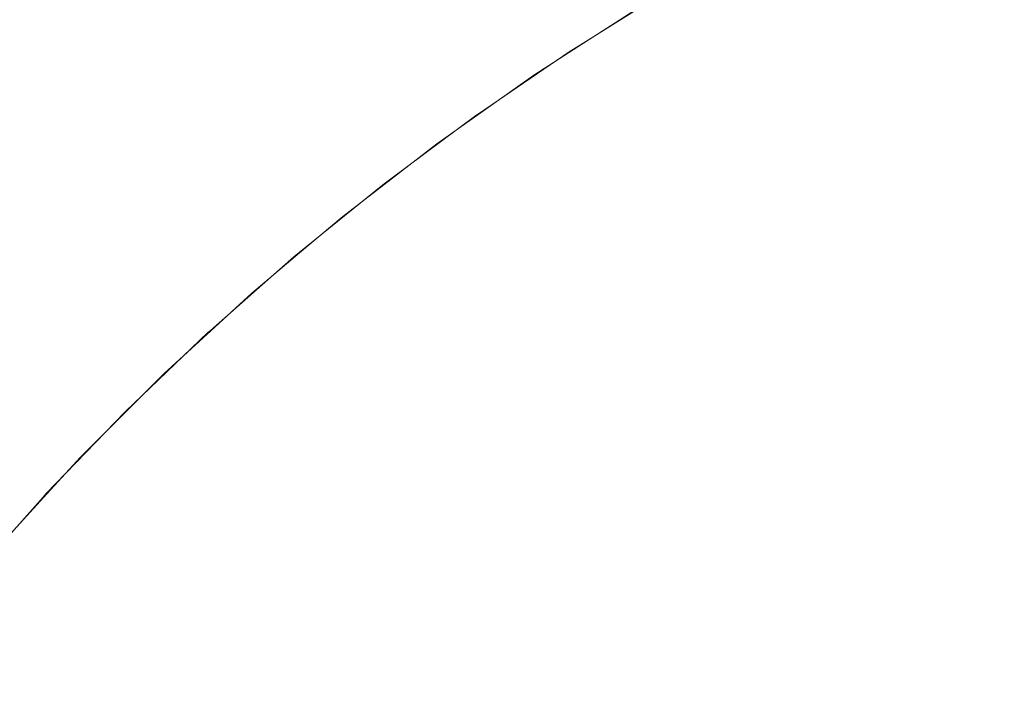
# Model space of a CAD drawing. Header units: centimetres. Extents: x -25.9 to 27.4, y -21.7 to -19.9.
# Tile 153 of 202: x 9.5382 to 9.5733, y -19.8992 to -19.8752. Entities that reach past the tile are written whole.
import ezdxf

# ---------------------------------------------------------------- set-up
doc = ezdxf.new("R2010")
doc.units = ezdxf.units.CM
doc.header["$LTSCALE"] = 2.54
doc.layers.add('Lucido design-1', color=7, linetype='Continuous')

# ---------------------------------------------------------------- blocks, each defined once
blk = doc.blocks.new('Gruppo-5-1')
at = {"color": 7, "linetype": 'Continuous', "lineweight": 9}
for points, invisible_edges in [([(9.564811, -19.874599, 875.70063), (9.568479, -19.872651, 875.70063), (9.568902, -19.87349, 875.696612), (9.565269, -19.87542, 875.696612)], 15), ([(9.569398, -19.874476, 875.692639), (9.573067, -19.872723, 875.692639), (9.573588, -19.873876, 875.688718), (9.569968, -19.875606, 875.688718)], 15), ([(9.560277, -19.875155, 875.712891), (9.563925, -19.873014, 875.712891), (9.564138, -19.873395, 875.708777), (9.560506, -19.875526, 875.708777)], 15), ([(9.560506, -19.875526, 875.708777), (9.564138, -19.873395, 875.708777), (9.564434, -19.873924, 875.704687), (9.560824, -19.876042, 875.704687)], 15), ([(9.565269, -19.87542, 875.696612), (9.568902, -19.87349, 875.696612), (9.569398, -19.874476, 875.692639), (9.565808, -19.876383, 875.692639)], 15), ([(-25.787481, -19.873788, 876.372053), (-25.787481, -19.87567, 876.375108), (27.312519, -19.87567, 876.375108), (27.312519, -19.873788, 876.372053)], 10), ([(9.560824, -19.876042, 875.704687), (9.564434, -19.873924, 875.704687), (9.564811, -19.874599, 875.70063), (9.56123, -19.876701, 875.70063)], 15), ([(9.569968, -19.875606, 875.688718), (9.573588, -19.873876, 875.688718), (9.574175, -19.875174, 875.684856), (9.570609, -19.876877, 875.684856)], 15), ([(9.535751, -19.874138, 876.004674), (9.539174, -19.874138, 875.999368), (9.536215, -19.87631, 875.997546), (9.532871, -19.87631, 876.002728)], 15), ([(9.539174, -19.874138, 875.999368), (9.54237, -19.874138, 875.993923), (9.539336, -19.87631, 875.992228), (9.536215, -19.87631, 875.997546)], 15), ([(9.54237, -19.874138, 875.993923), (9.545332, -19.874138, 875.988346), (9.542229, -19.87631, 875.986782), (9.539336, -19.87631, 875.992228)], 15), ([(9.545332, -19.874138, 875.988346), (9.548054, -19.874138, 875.982649), (9.544888, -19.87631, 875.981218), (9.542229, -19.87631, 875.986782)], 15), ([(9.548054, -19.874138, 875.982649), (9.550532, -19.874138, 875.976842), (9.547308, -19.87631, 875.975546), (9.544888, -19.87631, 875.981218)], 15), ([(9.550532, -19.874138, 875.976842), (9.552761, -19.874138, 875.970934), (9.549485, -19.87631, 875.969777), (9.547308, -19.87631, 875.975546)], 15), ([(9.552761, -19.874138, 875.970934), (9.554738, -19.874138, 875.964938), (9.551415, -19.87631, 875.96392), (9.549485, -19.87631, 875.969777)], 15), ([(9.554738, -19.874138, 875.964938), (9.556458, -19.874138, 875.958862), (9.553096, -19.87631, 875.957987), (9.551415, -19.87631, 875.96392)], 15), ([(9.556458, -19.874138, 875.958862), (9.557919, -19.874138, 875.95272), (9.554522, -19.87631, 875.951988), (9.553096, -19.87631, 875.957987)], 15), ([(9.557919, -19.874138, 875.95272), (9.559118, -19.874138, 875.94652), (9.555693, -19.87631, 875.945933), (9.554522, -19.87631, 875.951988)], 15), ([(9.559118, -19.874138, 875.94652), (9.560053, -19.874138, 875.940276), (9.556606, -19.87631, 875.939835), (9.555693, -19.87631, 875.945933)], 15), ([(9.560053, -19.874138, 875.940276), (9.560722, -19.874138, 875.933997), (9.55726, -19.87631, 875.933703), (9.556606, -19.87631, 875.939835)], 15), ([(9.560722, -19.874138, 875.933997), (9.561124, -19.874138, 875.927696), (9.557652, -19.87631, 875.927549), (9.55726, -19.87631, 875.933703)], 15), ([(9.557652, -19.87631, 875.927549), (9.561124, -19.874138, 875.927696), (9.561258, -19.874138, 875.921383), (9.558282, -19.875998, 875.921383)], 11), ([(9.558282, -19.875998, 875.921383), (9.561258, -19.874138, 875.921383), (9.560088, -19.874847, 875.721383)], 10), ([(9.56123, -19.876701, 875.70063), (9.564811, -19.874599, 875.70063), (9.565269, -19.87542, 875.696612), (9.561722, -19.877501, 875.696612)], 15), ([(9.565808, -19.876383, 875.692639), (9.569398, -19.874476, 875.692639), (9.569968, -19.875606, 875.688718), (9.566425, -19.877488, 875.688718)], 15), ([(9.558289, -19.876008, 875.721383), (9.560088, -19.874847, 875.721383), (9.560138, -19.874928, 875.717024), (9.556575, -19.877228, 875.717024)], 14), ([(9.556575, -19.877228, 875.717024), (9.560138, -19.874928, 875.717024), (9.560277, -19.875155, 875.712891), (9.556724, -19.877448, 875.712891)], 15), ([(9.560088, -19.874847, 875.721383), (9.558289, -19.876008, 875.721383), (9.558282, -19.875998, 875.921383)], 10), ([(9.556724, -19.877448, 875.712891), (9.560277, -19.875155, 875.712891), (9.560506, -19.875526, 875.708777), (9.556968, -19.87781, 875.708777)], 15), ([(9.561722, -19.877501, 875.696612), (9.565269, -19.87542, 875.696612), (9.565808, -19.876383, 875.692639), (9.562301, -19.878441, 875.692639)], 15), ([(9.570609, -19.876877, 875.684856), (9.574175, -19.875174, 875.684856), (9.574826, -19.876614, 875.68106), (9.571321, -19.878289, 875.68106)], 15), ([(27.312519, -19.875989, 876.375625), (27.312519, -19.87567, 876.375108), (-25.787481, -19.87567, 876.375108), (-25.787481, -19.875989, 876.375625)], 10), ([(9.556968, -19.87781, 875.708777), (9.560506, -19.875526, 875.708777), (9.560824, -19.876042, 875.704687), (9.557307, -19.878312, 875.704687)], 15), ([(9.566425, -19.877488, 875.688718), (9.569968, -19.875606, 875.688718), (9.570609, -19.876877, 875.684856), (9.567119, -19.878731, 875.684856)], 15), ([(-25.787481, -19.875989, 876.375625), (-25.787481, -19.878092, 876.378736), (27.312519, -19.878092, 876.378736), (27.312519, -19.875989, 876.375625)], 10), ([(9.557783, -19.87631, 875.921383), (9.558282, -19.875998, 875.921383), (9.558289, -19.876008, 875.721383), (9.556521, -19.877149, 875.721383)], 10), ([(9.556575, -19.877228, 875.717024), (9.556521, -19.877149, 875.721383), (9.558289, -19.876008, 875.721383)], 9), ([(9.557307, -19.878312, 875.704687), (9.560824, -19.876042, 875.704687), (9.56123, -19.876701, 875.70063), (9.55774, -19.878953, 875.70063)], 15), ([(9.558282, -19.875998, 875.921383), (9.557783, -19.87631, 875.921383), (9.557652, -19.87631, 875.927549)], 10), ([(9.536215, -19.87631, 875.997546), (9.539336, -19.87631, 875.992228), (9.536386, -19.878621, 875.99058), (9.533337, -19.878621, 875.995774)], 15), ([(9.539336, -19.87631, 875.992228), (9.542229, -19.87631, 875.986782), (9.539211, -19.878621, 875.98526), (9.536386, -19.878621, 875.99058)], 15), ([(9.542229, -19.87631, 875.986782), (9.544888, -19.87631, 875.981218), (9.541808, -19.878621, 875.979826), (9.539211, -19.878621, 875.98526)], 15), ([(9.544888, -19.87631, 875.981218), (9.547308, -19.87631, 875.975546), (9.544171, -19.878621, 875.974286), (9.541808, -19.878621, 875.979826)], 15), ([(9.547308, -19.87631, 875.975546), (9.549485, -19.87631, 875.969777), (9.546298, -19.878621, 875.968651), (9.544171, -19.878621, 875.974286)], 15), ([(9.549485, -19.87631, 875.969777), (9.551415, -19.87631, 875.96392), (9.548184, -19.878621, 875.96293), (9.546298, -19.878621, 875.968651)], 15), ([(9.551415, -19.87631, 875.96392), (9.553096, -19.87631, 875.957987), (9.549825, -19.878621, 875.957135), (9.548184, -19.878621, 875.96293)], 15), ([(9.553096, -19.87631, 875.957987), (9.554522, -19.87631, 875.951988), (9.551218, -19.878621, 875.951275), (9.549825, -19.878621, 875.957135)], 15), ([(9.554522, -19.87631, 875.951988), (9.555693, -19.87631, 875.945933), (9.552362, -19.878621, 875.945362), (9.551218, -19.878621, 875.951275)], 15), ([(9.555693, -19.87631, 875.945933), (9.556606, -19.87631, 875.939835), (9.553254, -19.878621, 875.939405), (9.552362, -19.878621, 875.945362)], 15), ([(9.556606, -19.87631, 875.939835), (9.55726, -19.87631, 875.933703), (9.553892, -19.878621, 875.933416), (9.553254, -19.878621, 875.939405)], 15), ([(9.55726, -19.87631, 875.933703), (9.557652, -19.87631, 875.927549), (9.554275, -19.878621, 875.927405), (9.553892, -19.878621, 875.933416)], 15), ([(9.554275, -19.878621, 875.927405), (9.557652, -19.87631, 875.927549), (9.557783, -19.87631, 875.921383), (9.554802, -19.878348, 875.921383)], 11), ([(9.554802, -19.878348, 875.921383), (9.557783, -19.87631, 875.921383), (9.556521, -19.877149, 875.721383)], 10), ([(9.562301, -19.878441, 875.692639), (9.565808, -19.876383, 875.692639), (9.566425, -19.877488, 875.688718), (9.562964, -19.879518, 875.688718)], 15), ([(9.55774, -19.878953, 875.70063), (9.56123, -19.876701, 875.70063), (9.561722, -19.877501, 875.696612), (9.558267, -19.879731, 875.696612)], 15), ([(9.567119, -19.878731, 875.684856), (9.570609, -19.876877, 875.684856), (9.571321, -19.878289, 875.68106), (9.56789, -19.880111, 875.68106)], 15), ([(9.571321, -19.878289, 875.68106), (9.574826, -19.876614, 875.68106), (9.57554, -19.878194, 875.677334), (9.572101, -19.879837, 875.677334)], 15), ([(9.556575, -19.877228, 875.717024), (9.553112, -19.879677, 875.717024), (9.553055, -19.8796, 875.721383), (9.55481, -19.87836, 875.721383)], 11), ([(9.553112, -19.879677, 875.717024), (9.556575, -19.877228, 875.717024), (9.556724, -19.877448, 875.712891), (9.55327, -19.879891, 875.712891)], 15), ([(9.556521, -19.877149, 875.721383), (9.55481, -19.87836, 875.721383), (9.554802, -19.878348, 875.921383)], 10), ([(9.55481, -19.87836, 875.721383), (9.556521, -19.877149, 875.721383), (9.556575, -19.877228, 875.717024)], 10), ([(9.55327, -19.879891, 875.712891), (9.556724, -19.877448, 875.712891), (9.556968, -19.87781, 875.708777), (9.55353, -19.880242, 875.708777)], 15), ([(9.558267, -19.879731, 875.696612), (9.561722, -19.877501, 875.696612), (9.562301, -19.878441, 875.692639), (9.558885, -19.880646, 875.692639)], 15), ([(9.562964, -19.879518, 875.688718), (9.566425, -19.877488, 875.688718), (9.567119, -19.878731, 875.684856), (9.563711, -19.880731, 875.684856)], 15), ([(9.55353, -19.880242, 875.708777), (9.556968, -19.87781, 875.708777), (9.557307, -19.878312, 875.704687), (9.55389, -19.880729, 875.704687)], 15), ([(27.312519, -19.878341, 876.379106), (27.312519, -19.878092, 876.378736), (-25.787481, -19.878092, 876.378736), (-25.787481, -19.878341, 876.379106)], 10), ([(9.572101, -19.879837, 875.677334), (9.57554, -19.878194, 875.677334), (9.576316, -19.87991, 875.673687), (9.572949, -19.881519, 875.673687)], 15), ([(-25.787481, -19.878341, 876.379106), (-25.787481, -19.880669, 876.382256), (27.312519, -19.880669, 876.382256), (27.312519, -19.878341, 876.379106)], 10), ([(9.536386, -19.878621, 875.99058), (9.539211, -19.878621, 875.98526), (9.536282, -19.881066, 875.983784), (9.533522, -19.881066, 875.98898)], 15), ([(9.539211, -19.878621, 875.98526), (9.541808, -19.878621, 875.979826), (9.538819, -19.881066, 875.978475), (9.536282, -19.881066, 875.983784)], 15), ([(9.541808, -19.878621, 875.979826), (9.544171, -19.878621, 875.974286), (9.541128, -19.881066, 875.973063), (9.538819, -19.881066, 875.978475)], 15), ([(9.544171, -19.878621, 875.974286), (9.546298, -19.878621, 875.968651), (9.543206, -19.881066, 875.967558), (9.541128, -19.881066, 875.973063)], 15), ([(9.546298, -19.878621, 875.968651), (9.548184, -19.878621, 875.96293), (9.545048, -19.881066, 875.96197), (9.543206, -19.881066, 875.967558)], 15), ([(9.548184, -19.878621, 875.96293), (9.549825, -19.878621, 875.957135), (9.546651, -19.881066, 875.956309), (9.545048, -19.881066, 875.96197)], 15), ([(9.549825, -19.878621, 875.957135), (9.551218, -19.878621, 875.951275), (9.548012, -19.881066, 875.950585), (9.546651, -19.881066, 875.956309)], 15), ([(9.551218, -19.878621, 875.951275), (9.552362, -19.878621, 875.945362), (9.54913, -19.881066, 875.944808), (9.548012, -19.881066, 875.950585)], 15), ([(9.552362, -19.878621, 875.945362), (9.553254, -19.878621, 875.939405), (9.550001, -19.881066, 875.938989), (9.54913, -19.881066, 875.944808)], 15), ([(9.553254, -19.878621, 875.939405), (9.553892, -19.878621, 875.933416), (9.550624, -19.881066, 875.933138), (9.550001, -19.881066, 875.938989)], 15), ([(9.553892, -19.878621, 875.933416), (9.554275, -19.878621, 875.927405), (9.550998, -19.881066, 875.927266), (9.550624, -19.881066, 875.933138)], 15), ([(9.550998, -19.881066, 875.927266), (9.554275, -19.878621, 875.927405), (9.554403, -19.878621, 875.921383), (9.551419, -19.880845, 875.921383)], 11), ([(9.551419, -19.880845, 875.921383), (9.554403, -19.878621, 875.921383), (9.553055, -19.8796, 875.721383)], 10), ([(9.554403, -19.878621, 875.921383), (9.554802, -19.878348, 875.921383), (9.55481, -19.87836, 875.721383), (9.553055, -19.8796, 875.721383)], 10), ([(9.55389, -19.880729, 875.704687), (9.557307, -19.878312, 875.704687), (9.55774, -19.878953, 875.70063), (9.55435, -19.881351, 875.70063)], 15), ([(9.554802, -19.878348, 875.921383), (9.554403, -19.878621, 875.921383), (9.554275, -19.878621, 875.927405)], 10), ([(9.558885, -19.880646, 875.692639), (9.562301, -19.878441, 875.692639), (9.562964, -19.879518, 875.688718), (9.559593, -19.881694, 875.688718)], 15), ([(9.56789, -19.880111, 875.68106), (9.571321, -19.878289, 875.68106), (9.572101, -19.879837, 875.677334), (9.568736, -19.881625, 875.677334)], 15), ([(9.55435, -19.881351, 875.70063), (9.55774, -19.878953, 875.70063), (9.558267, -19.879731, 875.696612), (9.554909, -19.882106, 875.696612)], 15), ([(9.563711, -19.880731, 875.684856), (9.567119, -19.878731, 875.684856), (9.56789, -19.880111, 875.68106), (9.56454, -19.882077, 875.68106)], 15), ([(9.553112, -19.879677, 875.717024), (9.549757, -19.88227, 875.717024), (9.549697, -19.882196, 875.721383), (9.551429, -19.880858, 875.721383)], 11), ([(9.549757, -19.88227, 875.717024), (9.553112, -19.879677, 875.717024), (9.55327, -19.879891, 875.712891), (9.549924, -19.882477, 875.712891)], 15), ([(9.553055, -19.8796, 875.721383), (9.551429, -19.880858, 875.721383), (9.551419, -19.880845, 875.921383)], 10), ([(9.551429, -19.880858, 875.721383), (9.553055, -19.8796, 875.721383), (9.553112, -19.879677, 875.717024)], 10), ([(9.559593, -19.881694, 875.688718), (9.562964, -19.879518, 875.688718), (9.563711, -19.880731, 875.684856), (9.560391, -19.882874, 875.684856)], 15), ([(9.549924, -19.882477, 875.712891), (9.55327, -19.879891, 875.712891), (9.55353, -19.880242, 875.708777), (9.550198, -19.882817, 875.708777)], 15), ([(9.554909, -19.882106, 875.696612), (9.558267, -19.879731, 875.696612), (9.558885, -19.880646, 875.692639), (9.555565, -19.882993, 875.692639)], 15), ([(9.568736, -19.881625, 875.677334), (9.572101, -19.879837, 875.677334), (9.572949, -19.881519, 875.673687), (9.569654, -19.883269, 875.673687)], 15), ([(9.572949, -19.881519, 875.673687), (9.576316, -19.87991, 875.673687), (9.577152, -19.88176, 875.670122), (9.573863, -19.883331, 875.670122)], 15), ([(9.550198, -19.882817, 875.708777), (9.55353, -19.880242, 875.708777), (9.55389, -19.880729, 875.704687), (9.550579, -19.883288, 875.704687)], 15), ([(9.56454, -19.882077, 875.68106), (9.56789, -19.880111, 875.68106), (9.568736, -19.881625, 875.677334), (9.565449, -19.883553, 875.677334)], 15), ([(27.312519, -19.88084, 876.382487), (27.312519, -19.880669, 876.382256), (-25.787481, -19.880669, 876.382256), (-25.787481, -19.88084, 876.382487)], 10), ([(9.550579, -19.883288, 875.704687), (9.55389, -19.880729, 875.704687), (9.55435, -19.881351, 875.70063), (9.551065, -19.88389, 875.70063)], 15), ([(9.555565, -19.882993, 875.692639), (9.558885, -19.880646, 875.692639), (9.559593, -19.881694, 875.688718), (9.556317, -19.884011, 875.688718)], 15), ([(9.560391, -19.882874, 875.684856), (9.563711, -19.880731, 875.684856), (9.56454, -19.882077, 875.68106), (9.561276, -19.884183, 875.68106)], 15), ([(-25.787481, -19.88084, 876.382487), (-25.787481, -19.883398, 876.385661), (27.312519, -19.883398, 876.385661), (27.312519, -19.88084, 876.382487)], 10), ([(9.536282, -19.881066, 875.983784), (9.538819, -19.881066, 875.978475), (9.535927, -19.883641, 875.977167), (9.533448, -19.883641, 875.982355)], 15), ([(9.538819, -19.881066, 875.978475), (9.541128, -19.881066, 875.973063), (9.538183, -19.883641, 875.97188), (9.535927, -19.883641, 875.977167)], 15), ([(9.541128, -19.881066, 875.973063), (9.543206, -19.881066, 875.967558), (9.540213, -19.883641, 875.966501), (9.538183, -19.883641, 875.97188)], 15), ([(9.543206, -19.881066, 875.967558), (9.545048, -19.881066, 875.96197), (9.542013, -19.883641, 875.961041), (9.540213, -19.883641, 875.966501)], 15), ([(9.545048, -19.881066, 875.96197), (9.546651, -19.881066, 875.956309), (9.543579, -19.883641, 875.955509), (9.542013, -19.883641, 875.961041)], 15), ([(9.546651, -19.881066, 875.956309), (9.548012, -19.881066, 875.950585), (9.544909, -19.883641, 875.949916), (9.543579, -19.883641, 875.955509)], 15), ([(9.548012, -19.881066, 875.950585), (9.54913, -19.881066, 875.944808), (9.546001, -19.883641, 875.944271), (9.544909, -19.883641, 875.949916)], 15), ([(9.54913, -19.881066, 875.944808), (9.550001, -19.881066, 875.938989), (9.546852, -19.883641, 875.938586), (9.546001, -19.883641, 875.944271)], 15), ([(9.550001, -19.881066, 875.938989), (9.550624, -19.881066, 875.933138), (9.547461, -19.883641, 875.932869), (9.546852, -19.883641, 875.938586)], 15), ([(9.550624, -19.881066, 875.933138), (9.550998, -19.881066, 875.927266), (9.547827, -19.883641, 875.927131), (9.547461, -19.883641, 875.932869)], 15), ([(9.547827, -19.883641, 875.927131), (9.550998, -19.881066, 875.927266), (9.551123, -19.881066, 875.921383), (9.548141, -19.883485, 875.921383)], 11), ([(9.548141, -19.883485, 875.921383), (9.551123, -19.881066, 875.921383), (9.549697, -19.882196, 875.721383)], 10), ([(9.551123, -19.881066, 875.921383), (9.551419, -19.880845, 875.921383), (9.551429, -19.880858, 875.721383), (9.549697, -19.882196, 875.721383)], 10), ([(9.551419, -19.880845, 875.921383), (9.551123, -19.881066, 875.921383), (9.550998, -19.881066, 875.927266)], 10), ([(9.551065, -19.88389, 875.70063), (9.55435, -19.881351, 875.70063), (9.554909, -19.882106, 875.696612), (9.551655, -19.884621, 875.696612)], 15), ([(9.556317, -19.884011, 875.688718), (9.559593, -19.881694, 875.688718), (9.560391, -19.882874, 875.684856), (9.557164, -19.885156, 875.684856)], 15), ([(9.565449, -19.883553, 875.677334), (9.568736, -19.881625, 875.677334), (9.569654, -19.883269, 875.673687), (9.566436, -19.885157, 875.673687)], 15), ([(9.569654, -19.883269, 875.673687), (9.572949, -19.881519, 875.673687), (9.573863, -19.883331, 875.670122), (9.570644, -19.885041, 875.670122)], 15), ([(9.551655, -19.884621, 875.696612), (9.554909, -19.882106, 875.696612), (9.555565, -19.882993, 875.692639), (9.552348, -19.88548, 875.692639)], 15), ([(9.561276, -19.884183, 875.68106), (9.56454, -19.882077, 875.68106), (9.565449, -19.883553, 875.677334), (9.562247, -19.88562, 875.677334)], 15), ([(9.549757, -19.88227, 875.717024), (9.546514, -19.885004, 875.717024), (9.546451, -19.884933, 875.721383), (9.548152, -19.883499, 875.721383)], 11), ([(9.546514, -19.885004, 875.717024), (9.549757, -19.88227, 875.717024), (9.549924, -19.882477, 875.712891), (9.54669, -19.885204, 875.712891)], 15), ([(9.54669, -19.885204, 875.712891), (9.549924, -19.882477, 875.712891), (9.550198, -19.882817, 875.708777), (9.546978, -19.885532, 875.708777)], 15), ([(9.549697, -19.882196, 875.721383), (9.548152, -19.883499, 875.721383), (9.548141, -19.883485, 875.921383)], 10), ([(9.548152, -19.883499, 875.721383), (9.549697, -19.882196, 875.721383), (9.549757, -19.88227, 875.717024)], 10), ([(9.546978, -19.885532, 875.708777), (9.550198, -19.882817, 875.708777), (9.550579, -19.883288, 875.704687), (9.547379, -19.885986, 875.704687)], 15), ([(9.552348, -19.88548, 875.692639), (9.555565, -19.882993, 875.692639), (9.556317, -19.884011, 875.688718), (9.553143, -19.886464, 875.688718)], 15), ([(9.557164, -19.885156, 875.684856), (9.560391, -19.882874, 875.684856), (9.561276, -19.884183, 875.68106), (9.558104, -19.886427, 875.68106)], 15), ([(27.312519, -19.883481, 876.385764), (27.312519, -19.883398, 876.385661), (-25.787481, -19.883398, 876.385661), (-25.787481, -19.883481, 876.385764)], 10), ([(-25.787481, -19.883481, 876.385764), (-25.787481, -19.886261, 876.38893), (27.312519, -19.886261, 876.38893), (27.312519, -19.883481, 876.385764)], 10), ([(9.547949, -19.883641, 875.921383), (9.548141, -19.883485, 875.921383), (9.548152, -19.883499, 875.721383), (9.546451, -19.884933, 875.721383)], 10), ([(9.547379, -19.885986, 875.704687), (9.550579, -19.883288, 875.704687), (9.551065, -19.88389, 875.70063), (9.54789, -19.886567, 875.70063)], 15), ([(9.548141, -19.883485, 875.921383), (9.547949, -19.883641, 875.921383), (9.547827, -19.883641, 875.927131)], 10), ([(9.562247, -19.88562, 875.677334), (9.565449, -19.883553, 875.677334), (9.566436, -19.885157, 875.673687), (9.563301, -19.887181, 875.673687)], 15), ([(9.566436, -19.885157, 875.673687), (9.569654, -19.883269, 875.673687), (9.570644, -19.885041, 875.670122), (9.567501, -19.886886, 875.670122)], 15), ([(9.570644, -19.885041, 875.670122), (9.573863, -19.883331, 875.670122), (9.574841, -19.885271, 875.666648), (9.571704, -19.886938, 875.666648)], 15), ([(9.535927, -19.883641, 875.977167), (9.538183, -19.883641, 875.97188), (9.535341, -19.88634, 875.970737), (9.533135, -19.88634, 875.975906)], 15), ([(9.538183, -19.883641, 875.97188), (9.540213, -19.883641, 875.966501), (9.537325, -19.88634, 875.96548), (9.535341, -19.88634, 875.970737)], 15), ([(9.540213, -19.883641, 875.966501), (9.542013, -19.883641, 875.961041), (9.539084, -19.88634, 875.960144), (9.537325, -19.88634, 875.96548)], 15), ([(9.542013, -19.883641, 875.961041), (9.543579, -19.883641, 875.955509), (9.540615, -19.88634, 875.954737), (9.539084, -19.88634, 875.960144)], 15), ([(9.543579, -19.883641, 875.955509), (9.544909, -19.883641, 875.949916), (9.541915, -19.88634, 875.94927), (9.540615, -19.88634, 875.954737)], 15), ([(9.544909, -19.883641, 875.949916), (9.546001, -19.883641, 875.944271), (9.542982, -19.88634, 875.943754), (9.541915, -19.88634, 875.94927)], 15), ([(9.546001, -19.883641, 875.944271), (9.546852, -19.883641, 875.938586), (9.543814, -19.88634, 875.938196), (9.542982, -19.88634, 875.943754)], 15), ([(9.546852, -19.883641, 875.938586), (9.547461, -19.883641, 875.932869), (9.544409, -19.88634, 875.932609), (9.543814, -19.88634, 875.938196)], 15), ([(9.547461, -19.883641, 875.932869), (9.547827, -19.883641, 875.927131), (9.544766, -19.88634, 875.927001), (9.544409, -19.88634, 875.932609)], 15), ([(9.544766, -19.88634, 875.927001), (9.547827, -19.883641, 875.927131), (9.547949, -19.883641, 875.921383), (9.544973, -19.886263, 875.921383)], 11), ([(9.544973, -19.886263, 875.921383), (9.547949, -19.883641, 875.921383), (9.546451, -19.884933, 875.721383)], 10), ([(9.54789, -19.886567, 875.70063), (9.551065, -19.88389, 875.70063), (9.551655, -19.884621, 875.696612), (9.54851, -19.887272, 875.696612)], 15), ([(9.553143, -19.886464, 875.688718), (9.556317, -19.884011, 875.688718), (9.557164, -19.885156, 875.684856), (9.554038, -19.887573, 875.684856)], 15), ([(9.558104, -19.886427, 875.68106), (9.561276, -19.884183, 875.68106), (9.562247, -19.88562, 875.677334), (9.559135, -19.887821, 875.677334)], 15), ([(9.546451, -19.884933, 875.721383), (9.544987, -19.886278, 875.721383), (9.544973, -19.886263, 875.921383)], 10), ([(9.544987, -19.886278, 875.721383), (9.546451, -19.884933, 875.721383), (9.546514, -19.885004, 875.717024)], 10), ([(9.54851, -19.887272, 875.696612), (9.551655, -19.884621, 875.696612), (9.552348, -19.88548, 875.692639), (9.54924, -19.888101, 875.692639)], 15), ([(9.546514, -19.885004, 875.717024), (9.543391, -19.887873, 875.717024), (9.543325, -19.887804, 875.721383), (9.544987, -19.886278, 875.721383)], 11), ([(9.543391, -19.887873, 875.717024), (9.546514, -19.885004, 875.717024), (9.54669, -19.885204, 875.712891), (9.543575, -19.888065, 875.712891)], 15), ([(9.543575, -19.888065, 875.712891), (9.54669, -19.885204, 875.712891), (9.546978, -19.885532, 875.708777), (9.543877, -19.88838, 875.708777)], 15), ([(9.554038, -19.887573, 875.684856), (9.557164, -19.885156, 875.684856), (9.558104, -19.886427, 875.68106), (9.555031, -19.888802, 875.68106)], 15), ([(9.563301, -19.887181, 875.673687), (9.566436, -19.885157, 875.673687), (9.567501, -19.886886, 875.670122), (9.564438, -19.888862, 875.670122)], 15), ([(9.567501, -19.886886, 875.670122), (9.570644, -19.885041, 875.670122), (9.571704, -19.886938, 875.666648), (9.56864, -19.888736, 875.666648)], 15), ([(9.571704, -19.886938, 875.666648), (9.574841, -19.885271, 875.666648), (9.575882, -19.887335, 875.663268), (9.572831, -19.888955, 875.663268)], 15), ([(9.543877, -19.88838, 875.708777), (9.546978, -19.885532, 875.708777), (9.547379, -19.885986, 875.704687), (9.544296, -19.888818, 875.704687)], 15), ([(9.54924, -19.888101, 875.692639), (9.552348, -19.88548, 875.692639), (9.553143, -19.886464, 875.688718), (9.550075, -19.889051, 875.688718)], 15), ([(9.559135, -19.887821, 875.677334), (9.562247, -19.88562, 875.677334), (9.563301, -19.887181, 875.673687), (9.560255, -19.889335, 875.673687)], 15), ([(9.544296, -19.888818, 875.704687), (9.547379, -19.885986, 875.704687), (9.54789, -19.886567, 875.70063), (9.544831, -19.889376, 875.70063)], 15), ([(27.312519, -19.889175, 876.39198), (27.312519, -19.886273, 876.388942), (-25.787481, -19.886273, 876.388942), (-25.787481, -19.889175, 876.39198)], 10), ([(9.537325, -19.88634, 875.96548), (9.539084, -19.88634, 875.960144), (9.536265, -19.88916, 875.95928), (9.534545, -19.88916, 875.964498)], 15), ([(9.539084, -19.88634, 875.960144), (9.540615, -19.88634, 875.954737), (9.537762, -19.88916, 875.953994), (9.536265, -19.88916, 875.95928)], 15), ([(9.540615, -19.88634, 875.954737), (9.541915, -19.88634, 875.94927), (9.539033, -19.88916, 875.948649), (9.537762, -19.88916, 875.953994)], 15), ([(9.541915, -19.88634, 875.94927), (9.542982, -19.88634, 875.943754), (9.540076, -19.88916, 875.943255), (9.539033, -19.88916, 875.948649)], 15), ([(9.542982, -19.88634, 875.943754), (9.543814, -19.88634, 875.938196), (9.54089, -19.88916, 875.937822), (9.540076, -19.88916, 875.943255)], 15), ([(9.543814, -19.88634, 875.938196), (9.544409, -19.88634, 875.932609), (9.541472, -19.88916, 875.932359), (9.54089, -19.88916, 875.937822)], 15), ([(9.544409, -19.88634, 875.932609), (9.544766, -19.88634, 875.927001), (9.541821, -19.88916, 875.926876), (9.541472, -19.88916, 875.932359)], 15), ([(9.544766, -19.88634, 875.927001), (9.544886, -19.88634, 875.921383), (9.541938, -19.88916, 875.921383), (9.541821, -19.88916, 875.926876)], 13), ([(9.543325, -19.887804, 875.721383), (9.541938, -19.88916, 875.921383), (9.544886, -19.88634, 875.921383)], 9), ([(9.544886, -19.88634, 875.921383), (9.544987, -19.886278, 875.721383), (9.543325, -19.887804, 875.721383)], 9), ([(9.544973, -19.886263, 875.921383), (9.544886, -19.88634, 875.921383), (9.544766, -19.88634, 875.927001)], 10), ([(9.544886, -19.88634, 875.921383), (9.544973, -19.886263, 875.921383), (9.544987, -19.886278, 875.721383)], 10), ([(9.544831, -19.889376, 875.70063), (9.54789, -19.886567, 875.70063), (9.54851, -19.887272, 875.696612), (9.545482, -19.890055, 875.696612)], 15), ([(9.550075, -19.889051, 875.688718), (9.553143, -19.886464, 875.688718), (9.554038, -19.887573, 875.684856), (9.551016, -19.89012, 875.684856)], 15), ([(9.555031, -19.888802, 875.68106), (9.558104, -19.886427, 875.68106), (9.559135, -19.887821, 875.677334), (9.55612, -19.890151, 875.677334)], 15), ([(9.564438, -19.888862, 875.670122), (9.567501, -19.886886, 875.670122), (9.56864, -19.888736, 875.666648), (9.565655, -19.890662, 875.666648)], 15), ([(9.56864, -19.888736, 875.666648), (9.571704, -19.886938, 875.666648), (9.572831, -19.888955, 875.663268), (9.569851, -19.890703, 875.663268)], 15), ([(9.545482, -19.890055, 875.696612), (9.54851, -19.887272, 875.696612), (9.54924, -19.888101, 875.692639), (9.546245, -19.890851, 875.692639)], 15), ([(9.560255, -19.889335, 875.673687), (9.563301, -19.887181, 875.673687), (9.564438, -19.888862, 875.670122), (9.561462, -19.890967, 875.670122)], 15), ([(9.572831, -19.888955, 875.663268), (9.575882, -19.887335, 875.663268), (9.576982, -19.889518, 875.659988), (9.574023, -19.891089, 875.659988)], 15), ([(9.551016, -19.89012, 875.684856), (9.554038, -19.887573, 875.684856), (9.555031, -19.888802, 875.68106), (9.552061, -19.891306, 875.68106)], 15), ([(9.543391, -19.887873, 875.717024), (9.540392, -19.890872, 875.717024), (9.540323, -19.890806, 875.721383), (9.541938, -19.889191, 875.721383)], 11), ([(9.540392, -19.890872, 875.717024), (9.543391, -19.887873, 875.717024), (9.543575, -19.888065, 875.712891), (9.540584, -19.891056, 875.712891)], 15), ([(9.540584, -19.891056, 875.712891), (9.543575, -19.888065, 875.712891), (9.543877, -19.88838, 875.708777), (9.540899, -19.891358, 875.708777)], 15), ([(9.543325, -19.887804, 875.721383), (9.541938, -19.889191, 875.721383), (9.541923, -19.889175, 875.921383), (9.541938, -19.88916, 875.921383)], 10), ([(9.541938, -19.889191, 875.721383), (9.543325, -19.887804, 875.721383), (9.543391, -19.887873, 875.717024)], 10), ([(9.546245, -19.890851, 875.692639), (9.54924, -19.888101, 875.692639), (9.550075, -19.889051, 875.688718), (9.547121, -19.891765, 875.688718)], 15), ([(9.55612, -19.890151, 875.677334), (9.559135, -19.887821, 875.677334), (9.560255, -19.889335, 875.673687), (9.557303, -19.891617, 875.673687)], 15), ([(9.540899, -19.891358, 875.708777), (9.543877, -19.88838, 875.708777), (9.544296, -19.888818, 875.704687), (9.541337, -19.891777, 875.704687)], 15), ([(9.541337, -19.891777, 875.704687), (9.544296, -19.888818, 875.704687), (9.544831, -19.889376, 875.70063), (9.541895, -19.892313, 875.70063)], 15), ([(9.552061, -19.891306, 875.68106), (9.555031, -19.888802, 875.68106), (9.55612, -19.890151, 875.677334), (9.553206, -19.892608, 875.677334)], 15), ([(9.565655, -19.890662, 875.666648), (9.56864, -19.888736, 875.666648), (9.569851, -19.890703, 875.663268), (9.566949, -19.892577, 875.663268)], 15), ([(-25.787481, -19.889175, 876.39198), (-25.787481, -19.889292, 876.392092), (27.312519, -19.889292, 876.392092), (27.312519, -19.889175, 876.39198)], 10), ([(9.537762, -19.88916, 875.953994), (9.539033, -19.88916, 875.948649), (9.536269, -19.892095, 875.948054), (9.535025, -19.892095, 875.953282)], 15), ([(9.539033, -19.88916, 875.948649), (9.540076, -19.88916, 875.943255), (9.537289, -19.892095, 875.942777), (9.536269, -19.892095, 875.948054)], 15), ([(9.540076, -19.88916, 875.943255), (9.54089, -19.88916, 875.937822), (9.538085, -19.892095, 875.937463), (9.537289, -19.892095, 875.942777)], 15), ([(9.54089, -19.88916, 875.937822), (9.541472, -19.88916, 875.932359), (9.538654, -19.892095, 875.932119), (9.538085, -19.892095, 875.937463)], 15), ([(9.541472, -19.88916, 875.932359), (9.541821, -19.88916, 875.926876), (9.538996, -19.892095, 875.926756), (9.538654, -19.892095, 875.932119)], 15), ([(9.541923, -19.889175, 875.921383), (9.53911, -19.892095, 875.921383), (9.538996, -19.892095, 875.926756), (9.541821, -19.88916, 875.926876)], 14), ([(9.540323, -19.890806, 875.721383), (9.53911, -19.892095, 875.921383), (9.541923, -19.889175, 875.921383)], 9), ([(9.541923, -19.889175, 875.921383), (9.541938, -19.889191, 875.721383), (9.540323, -19.890806, 875.721383)], 9), ([(9.541821, -19.88916, 875.926876), (9.541938, -19.88916, 875.921383), (9.541923, -19.889175, 875.921383)], 9), ([(9.547121, -19.891765, 875.688718), (9.550075, -19.889051, 875.688718), (9.551016, -19.89012, 875.684856), (9.548106, -19.892793, 875.684856)], 15), ([(9.561462, -19.890967, 875.670122), (9.564438, -19.888862, 875.670122), (9.565655, -19.890662, 875.666648), (9.562754, -19.892714, 875.666648)], 15), ([(9.569851, -19.890703, 875.663268), (9.572831, -19.888955, 875.663268), (9.574023, -19.891089, 875.659988), (9.571133, -19.892785, 875.659988)], 15), ([(27.312519, -19.892218, 876.394906), (27.312519, -19.889292, 876.392092), (-25.787481, -19.889292, 876.392092), (-25.787481, -19.892218, 876.394906)], 10), ([(9.541895, -19.892313, 875.70063), (9.544831, -19.889376, 875.70063), (9.545482, -19.890055, 875.696612), (9.542573, -19.892963, 875.696612)], 15), ([(9.557303, -19.891617, 875.673687), (9.560255, -19.889335, 875.673687), (9.561462, -19.890967, 875.670122), (9.558578, -19.893196, 875.670122)], 15), ([(9.542573, -19.892963, 875.696612), (9.545482, -19.890055, 875.696612), (9.546245, -19.890851, 875.692639), (9.54337, -19.893726, 875.692639)], 15), ([(9.548106, -19.892793, 875.684856), (9.551016, -19.89012, 875.684856), (9.552061, -19.891306, 875.68106), (9.5492, -19.893934, 875.68106)], 15), ([(9.553206, -19.892608, 875.677334), (9.55612, -19.890151, 875.677334), (9.557303, -19.891617, 875.673687), (9.554451, -19.894022, 875.673687)], 15), ([(9.540392, -19.890872, 875.717024), (9.537523, -19.893995, 875.717024), (9.537452, -19.893933, 875.721383), (9.539012, -19.892233, 875.721383)], 11), ([(9.537523, -19.893995, 875.717024), (9.540392, -19.890872, 875.717024), (9.540584, -19.891056, 875.712891), (9.537723, -19.894171, 875.712891)], 15), ([(9.540323, -19.890806, 875.721383), (9.539012, -19.892233, 875.721383), (9.538998, -19.89222, 875.921383), (9.53911, -19.892095, 875.921383)], 10), ([(9.539012, -19.892233, 875.721383), (9.540323, -19.890806, 875.721383), (9.540392, -19.890872, 875.717024)], 10), ([(9.54337, -19.893726, 875.692639), (9.546245, -19.890851, 875.692639), (9.547121, -19.891765, 875.688718), (9.544283, -19.894602, 875.688718)], 15), ([(9.562754, -19.892714, 875.666648), (9.565655, -19.890662, 875.666648), (9.566949, -19.892577, 875.663268), (9.564128, -19.894572, 875.663268)], 15), ([(9.566949, -19.892577, 875.663268), (9.569851, -19.890703, 875.663268), (9.571133, -19.892785, 875.659988), (9.568318, -19.894602, 875.659988)], 15), ([(9.537723, -19.894171, 875.712891), (9.540584, -19.891056, 875.712891), (9.540899, -19.891358, 875.708777), (9.53805, -19.89446, 875.708777)], 15), ([(9.558578, -19.893196, 875.670122), (9.561462, -19.890967, 875.670122), (9.562754, -19.892714, 875.666648), (9.559943, -19.894886, 875.666648)], 15), ([(9.571133, -19.892785, 875.659988), (9.574023, -19.891089, 875.659988), (9.575279, -19.893337, 875.656814), (9.572483, -19.894978, 875.656814)], 15), ([(9.53805, -19.89446, 875.708777), (9.540899, -19.891358, 875.708777), (9.541337, -19.891777, 875.704687), (9.538505, -19.89486, 875.704687)], 15), ([(9.5492, -19.893934, 875.68106), (9.552061, -19.891306, 875.68106), (9.553206, -19.892608, 875.677334), (9.550399, -19.895186, 875.677334)], 15), ([(9.554451, -19.894022, 875.673687), (9.557303, -19.891617, 875.673687), (9.558578, -19.893196, 875.670122), (9.555792, -19.895546, 875.670122)], 15), ([(9.538505, -19.89486, 875.704687), (9.541337, -19.891777, 875.704687), (9.541895, -19.892313, 875.70063), (9.539086, -19.895371, 875.70063)], 15), ([(9.544283, -19.894602, 875.688718), (9.547121, -19.891765, 875.688718), (9.548106, -19.892793, 875.684856), (9.545312, -19.895587, 875.684856)], 15), ([(-25.787481, -19.892218, 876.394906), (-25.787481, -19.892445, 876.395107), (27.312519, -19.892445, 876.395107), (27.312519, -19.892218, 876.394906)], 10), ([(9.538085, -19.892095, 875.937463), (9.538654, -19.892095, 875.932119), (9.53596, -19.895139, 875.93189), (9.535403, -19.895139, 875.937119)], 15), ([(9.538654, -19.892095, 875.932119), (9.538996, -19.892095, 875.926756), (9.536295, -19.895139, 875.926641), (9.53596, -19.895139, 875.93189)], 15), ([(9.538998, -19.89222, 875.921383), (9.536407, -19.895139, 875.921383), (9.536295, -19.895139, 875.926641), (9.538996, -19.892095, 875.926756)], 14), ([(9.537452, -19.893933, 875.721383), (9.536407, -19.895139, 875.921383), (9.538998, -19.89222, 875.921383)], 9), ([(9.538998, -19.89222, 875.921383), (9.539012, -19.892233, 875.721383), (9.537452, -19.893933, 875.721383)], 9), ([(9.538996, -19.892095, 875.926756), (9.53911, -19.892095, 875.921383), (9.538998, -19.89222, 875.921383)], 9), ([(9.539086, -19.895371, 875.70063), (9.541895, -19.892313, 875.70063), (9.542573, -19.892963, 875.696612), (9.539791, -19.895992, 875.696612)], 15), ([(27.312519, -19.895386, 876.397705), (27.312519, -19.892445, 876.395107), (-25.787481, -19.892445, 876.395107), (-25.787481, -19.895386, 876.397705)], 10), ([(9.550399, -19.895186, 875.677334), (9.553206, -19.892608, 875.677334), (9.554451, -19.894022, 875.673687), (9.551703, -19.896546, 875.673687)], 15), ([(9.564128, -19.894572, 875.663268), (9.566949, -19.892577, 875.663268), (9.568318, -19.894602, 875.659988), (9.565582, -19.896537, 875.659988)], 15), ([(9.539791, -19.895992, 875.696612), (9.542573, -19.892963, 875.696612), (9.54337, -19.893726, 875.692639), (9.54062, -19.896721, 875.692639)], 15), ([(9.545312, -19.895587, 875.684856), (9.548106, -19.892793, 875.684856), (9.5492, -19.893934, 875.68106), (9.546453, -19.896681, 875.68106)], 15), ([(9.559943, -19.894886, 875.666648), (9.562754, -19.892714, 875.666648), (9.564128, -19.894572, 875.663268), (9.561395, -19.896684, 875.663268)], 15), ([(9.568318, -19.894602, 875.659988), (9.571133, -19.892785, 875.659988), (9.572483, -19.894978, 875.656814), (9.569759, -19.896735, 875.656814)], 15), ([(9.555792, -19.895546, 875.670122), (9.558578, -19.893196, 875.670122), (9.559943, -19.894886, 875.666648), (9.557227, -19.897176, 875.666648)], 15), ([(9.572483, -19.894978, 875.656814), (9.575279, -19.893337, 875.656814), (9.576595, -19.895694, 875.65375), (9.573898, -19.897277, 875.65375)], 15), ([(9.54062, -19.896721, 875.692639), (9.54337, -19.893726, 875.692639), (9.544283, -19.894602, 875.688718), (9.541569, -19.897557, 875.688718)], 15), ([(9.546453, -19.896681, 875.68106), (9.5492, -19.893934, 875.68106), (9.550399, -19.895186, 875.677334), (9.547705, -19.897881, 875.677334)], 15), ([(9.551703, -19.896546, 875.673687), (9.554451, -19.894022, 875.673687), (9.555792, -19.895546, 875.670122), (9.553107, -19.898011, 875.670122)], 15), ([(9.535336, -19.897679, 875.708777), (9.53805, -19.89446, 875.708777), (9.538505, -19.89486, 875.704687), (9.535807, -19.89806, 875.704687)], 15), ([(9.541569, -19.897557, 875.688718), (9.544283, -19.894602, 875.688718), (9.545312, -19.895587, 875.684856), (9.542639, -19.898498, 875.684856)], 15), ([(9.561395, -19.896684, 875.663268), (9.564128, -19.894572, 875.663268), (9.565582, -19.896537, 875.659988), (9.562931, -19.898587, 875.659988)], 15), ([(9.565582, -19.896537, 875.659988), (9.568318, -19.894602, 875.659988), (9.569759, -19.896735, 875.656814), (9.567113, -19.898607, 875.656814)], 15), ([(9.535807, -19.89806, 875.704687), (9.538505, -19.89486, 875.704687), (9.539086, -19.895371, 875.70063), (9.536409, -19.898546, 875.70063)], 15), ([(9.557227, -19.897176, 875.666648), (9.559943, -19.894886, 875.666648), (9.561395, -19.896684, 875.663268), (9.558754, -19.898911, 875.663268)], 15), ([(9.569759, -19.896735, 875.656814), (9.572483, -19.894978, 875.656814), (9.573898, -19.897277, 875.65375), (9.571271, -19.898972, 875.65375)], 15), ([(-25.787481, -19.895386, 876.397705), (-25.787481, -19.895726, 876.397981), (27.312519, -19.895726, 876.397981), (27.312519, -19.895386, 876.397705)], 10), ([(9.536409, -19.898546, 875.70063), (9.539086, -19.895371, 875.70063), (9.539791, -19.895992, 875.696612), (9.53714, -19.899136, 875.696612)], 15), ([(9.547705, -19.897881, 875.677334), (9.550399, -19.895186, 875.677334), (9.551703, -19.896546, 875.673687), (9.549065, -19.899184, 875.673687)], 15), ([(27.312519, -19.898655, 876.400357), (27.312519, -19.895726, 876.397981), (-25.787481, -19.895726, 876.397981), (-25.787481, -19.898655, 876.400357)], 10), ([(9.542639, -19.898498, 875.684856), (9.545312, -19.895587, 875.684856), (9.546453, -19.896681, 875.68106), (9.543825, -19.899542, 875.68106)], 15), ([(9.553107, -19.898011, 875.670122), (9.555792, -19.895546, 875.670122), (9.557227, -19.897176, 875.666648), (9.554611, -19.89958, 875.666648)], 15), ([(9.53714, -19.899136, 875.696612), (9.539791, -19.895992, 875.696612), (9.54062, -19.896721, 875.692639), (9.537999, -19.899829, 875.692639)], 15), ([(9.549065, -19.899184, 875.673687), (9.551703, -19.896546, 875.673687), (9.553107, -19.898011, 875.670122), (9.55053, -19.900589, 875.670122)], 15), ([(9.562931, -19.898587, 875.659988), (9.565582, -19.896537, 875.659988), (9.567113, -19.898607, 875.656814), (9.564548, -19.90059, 875.656814)], 15), ([(9.537999, -19.899829, 875.692639), (9.54062, -19.896721, 875.692639), (9.541569, -19.897557, 875.688718), (9.538983, -19.900624, 875.688718)], 15), ([(9.543825, -19.899542, 875.68106), (9.546453, -19.896681, 875.68106), (9.547705, -19.897881, 875.677334), (9.545127, -19.900687, 875.677334)], 15), ([(9.558754, -19.898911, 875.663268), (9.561395, -19.896684, 875.663268), (9.562931, -19.898587, 875.659988), (9.560369, -19.900746, 875.659988)], 15), ([(9.567113, -19.898607, 875.656814), (9.569759, -19.896735, 875.656814), (9.571271, -19.898972, 875.65375), (9.568718, -19.900778, 875.65375)], 15), ([(9.554611, -19.89958, 875.666648), (9.557227, -19.897176, 875.666648), (9.558754, -19.898911, 875.663268), (9.55621, -19.901248, 875.663268)], 15), ([(9.538983, -19.900624, 875.688718), (9.541569, -19.897557, 875.688718), (9.542639, -19.898498, 875.684856), (9.540091, -19.901519, 875.684856)], 15), ([(9.571271, -19.898972, 875.65375), (9.573898, -19.897277, 875.65375), (9.575377, -19.899678, 875.650802), (9.57285, -19.901308, 875.650802)], 15), ([(9.545127, -19.900687, 875.677334), (9.547705, -19.897881, 875.677334), (9.549065, -19.899184, 875.673687), (9.546541, -19.901932, 875.673687)], 15), ([(9.55053, -19.900589, 875.670122), (9.553107, -19.898011, 875.670122), (9.554611, -19.89958, 875.666648), (9.552098, -19.902092, 875.666648)], 15), ([(-25.787481, -19.898655, 876.400357), (-25.787481, -19.899127, 876.400715), (27.312519, -19.899127, 876.400715), (27.312519, -19.898655, 876.400357)], 10), ([(9.540091, -19.901519, 875.684856), (9.542639, -19.898498, 875.684856), (9.543825, -19.899542, 875.68106), (9.541321, -19.902512, 875.68106)], 15), ([(9.560369, -19.900746, 875.659988), (9.562931, -19.898587, 875.659988), (9.564548, -19.90059, 875.656814), (9.56207, -19.902679, 875.656814)], 15), ([(9.564548, -19.90059, 875.656814), (9.567113, -19.898607, 875.656814), (9.568718, -19.900778, 875.65375), (9.566244, -19.90269, 875.65375)], 15), ([(9.55621, -19.901248, 875.663268), (9.558754, -19.898911, 875.663268), (9.560369, -19.900746, 875.659988), (9.557901, -19.903013, 875.659988)], 15), ([(9.568718, -19.900778, 875.65375), (9.571271, -19.898972, 875.65375), (9.57285, -19.901308, 875.650802), (9.570395, -19.903045, 875.650802)], 15), ([(27.312519, -19.90045, 876.401719), (27.312519, -19.899127, 876.400715), (-25.787481, -19.899127, 876.400715), (-25.787481, -19.90045, 876.401719)], 10)]:
    blk.add_3dface(points, dxfattribs=dict(at, invisible_edges=invisible_edges))

msp = doc.modelspace()

# ---------------------------------------------------------------- block references
at = {"layer": 'Lucido design-1', "color": 7}
msp.add_blockref('Gruppo-5-1', (0, 0), dxfattribs=at)

doc.saveas('drawing.dxf')
